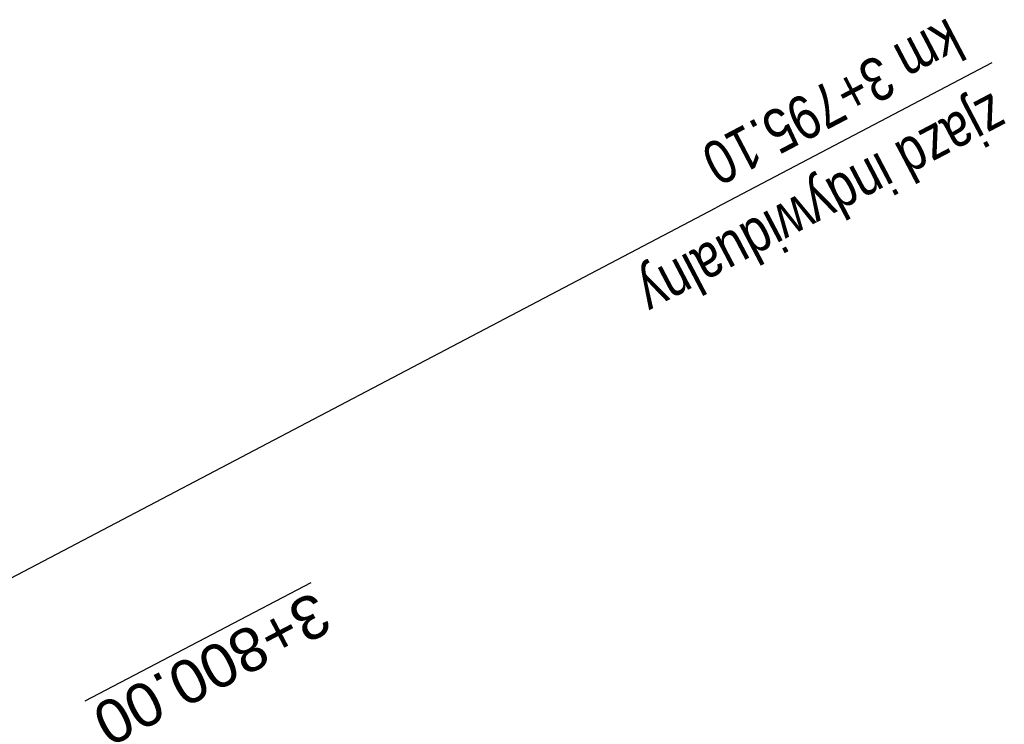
# Model space of a CAD drawing. Header units: metres. Extents: x 7529682 to 7533711, y 5721195 to 5727842.
# Tile 64 of 232: x 7531492 to 7531520, y 5724446 to 5724466. Entities that reach past the tile are written whole.
import ezdxf

# ---------------------------------------------------------------- set-up
doc = ezdxf.new("R2010")
doc.units = ezdxf.units.M
doc.layers.add('D-przekroje-pop', color=7, linetype='Continuous', lineweight=50, true_color=0x000099)
doc.layers.add('D-zjazdy-opis', color=202, linetype='Continuous', lineweight=30)
doc.styles.add('2mm08', font='arial.ttf', dxfattribs={"width": 0.8})
doc.styles.get("Standard").update_dxf_attribs({"font": 'arial.ttf'})

msp = doc.modelspace()

# ---------------------------------------------------------------- linework, layer by layer
at = {"layer": 'D-zjazdy-opis', "color": 202, "linetype": 'Continuous', "lineweight": 30}
for p in [(7531519.93, 5724464.569), (7531484.512, 5724445.979)]:
    msp.add_line(p, (7531511.999, 5724460.406), dxfattribs=at)

# ---------------------------------------------------------------- texts
at = {"layer": 'D-przekroje-pop', "lineweight": 30}
msp.add_text('%%U3+800.00', height=1.25, rotation=207.6939, dxfattribs=at).set_placement((7531500.483, 5724449.42))
at = {"layer": 'D-zjazdy-opis', "color": 202, "linetype": 'Continuous', "lineweight": 30, "char_height": 1.25, "rotation": 207.6939, "style": '2mm08'}
for s, insert, attachment_point in [('km 3+795.10', (7531519.255, 5724464.779), 1), ('zjazd indywidualny', (7531519.772, 5724464.062), 7)]:
    msp.add_mtext(s, dxfattribs=dict(at, insert=insert, attachment_point=attachment_point))

doc.saveas('drawing.dxf')
